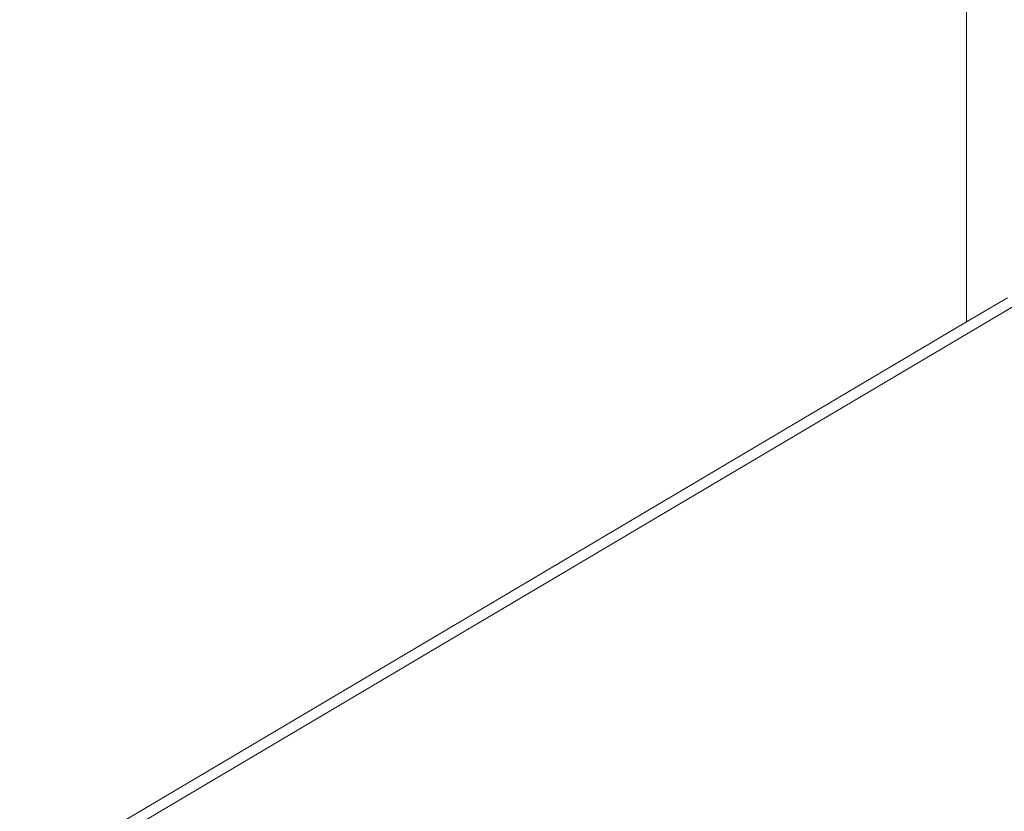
# Model space of a CAD drawing. Header units: millimetres. Extents: x -36631 to 27388, y -24993 to 6945.
# Tile 140 of 256: x -113 to 510, y -14771 to -14270. Entities that reach past the tile are written whole.
import ezdxf

# ---------------------------------------------------------------- set-up
doc = ezdxf.new("R2010")
doc.units = ezdxf.units.MM
doc.header["$MEASUREMENT"] = 0
doc.linetypes.add('Wipeout_Contour', pattern=[1000, 0, -1000])
for name, color, linetype in [('Nuevo_08_E_Envans secs', 7, 'Continuous'), ('Nuevo_14_PAV_Soft Light Grey 0554', 7, 'Continuous'), ('Nuevo_Puertas Archicad', 7, 'Continuous')]:
    doc.layers.add(name, color=color, linetype=linetype)
doc.layers.add('Nuevo_08_E_Envans secs_Pluma_Nº__47', color=7, linetype='Continuous', lineweight=20)
doc.layers.add('Nuevo_14_PAV_Soft Light Grey 0554_Pluma_Nº__89', color=7, linetype='Continuous', lineweight=5)
doc.layers.add('Nuevo_Puertas Archicad_Pluma_Nº__3', color=7, linetype='Continuous', lineweight=5, true_color=0xa4a4a4)

# ---------------------------------------------------------------- blocks, each defined once
blk = doc.blocks.new('Elem Sección_241_1')
at = {"layer": 'Nuevo_08_E_Envans secs_Pluma_Nº__47', "color": 7, "linetype": 'Continuous', "lineweight": 20}
blk.add_line((-87.02, -14800.98), (486.2, -14461.52), dxfattribs=at)
blk = doc.blocks.new('Elem Sección_249_1')
at = {"layer": 'Nuevo_Puertas Archicad_Pluma_Nº__3', "color": 253, "linetype": 'Continuous', "lineweight": 5, "true_color": 0xa4a4a4}
for p, q in [((486.2, -14461.52), (486.2, -13714.83)), ((511.95, -14446.27), (486.2, -14461.52))]:
    blk.add_line(p, q, dxfattribs=at)
blk = doc.blocks.new('Elem Sección_250_1')
at = {"color": 254, "linetype": 'Wipeout_Contour', "lineweight": 0, "ltscale": 59466.760852}
blk.add_wipeout([(-717.23, -14290.78), (293.18, -15424.95), (298.34, -15421.91), (-712.08, -14287.73)], dxfattribs=at).dxf.layer = 'Nuevo_08_E_Envans secs'
at = {"color": 254, "linetype": 'Wipeout_Contour', "lineweight": 0, "ltscale": 73812.837764}
blk.add_wipeout([(-695.09, -14297.97), (319.7, -15437.05), (330.87, -15430.47), (-675.84, -14300.45), (-683.93, -14291.36)], dxfattribs=at).dxf.layer = 'Nuevo_08_E_Envans secs'
at = {"color": 254, "linetype": 'Wipeout_Contour', "lineweight": 0, "ltscale": 73843.136756}
blk.add_wipeout([(-664.68, -14293.84), (-675.84, -14300.45), (330.87, -15430.47), (342.05, -15423.88), (-621.07, -14342.79)], dxfattribs=at).dxf.layer = 'Nuevo_08_E_Envans secs'
blk = doc.blocks.new('Elem Sección_307_1')
at = {"layer": 'Nuevo_14_PAV_Soft Light Grey 0554_Pluma_Nº__89', "color": 7, "linetype": 'Continuous', "lineweight": 5}
blk.add_line((1322.32, -13974.02), (-82.56, -14806), dxfattribs=at)

msp = doc.modelspace()

# ---------------------------------------------------------------- block references
at = {"layer": 'Nuevo_08_E_Envans secs', "lineweight": 0}
msp.add_blockref('Elem Sección_241_1', (0, 0), dxfattribs=at)

# ---------------------------------------------------------------- next in the draw order: block references
at = {"layer": 'Nuevo_Puertas Archicad', "lineweight": 0}
msp.add_blockref('Elem Sección_249_1', (0, 0), dxfattribs=at)

# ---------------------------------------------------------------- next in the draw order: block references
at = {"layer": 'Nuevo_08_E_Envans secs', "lineweight": 0}
msp.add_blockref('Elem Sección_250_1', (0, 0), dxfattribs=at)

# ---------------------------------------------------------------- next in the draw order: block references
at = {"layer": 'Nuevo_14_PAV_Soft Light Grey 0554', "lineweight": 0}
msp.add_blockref('Elem Sección_307_1', (0, 0), dxfattribs=at)

doc.saveas('drawing.dxf')
